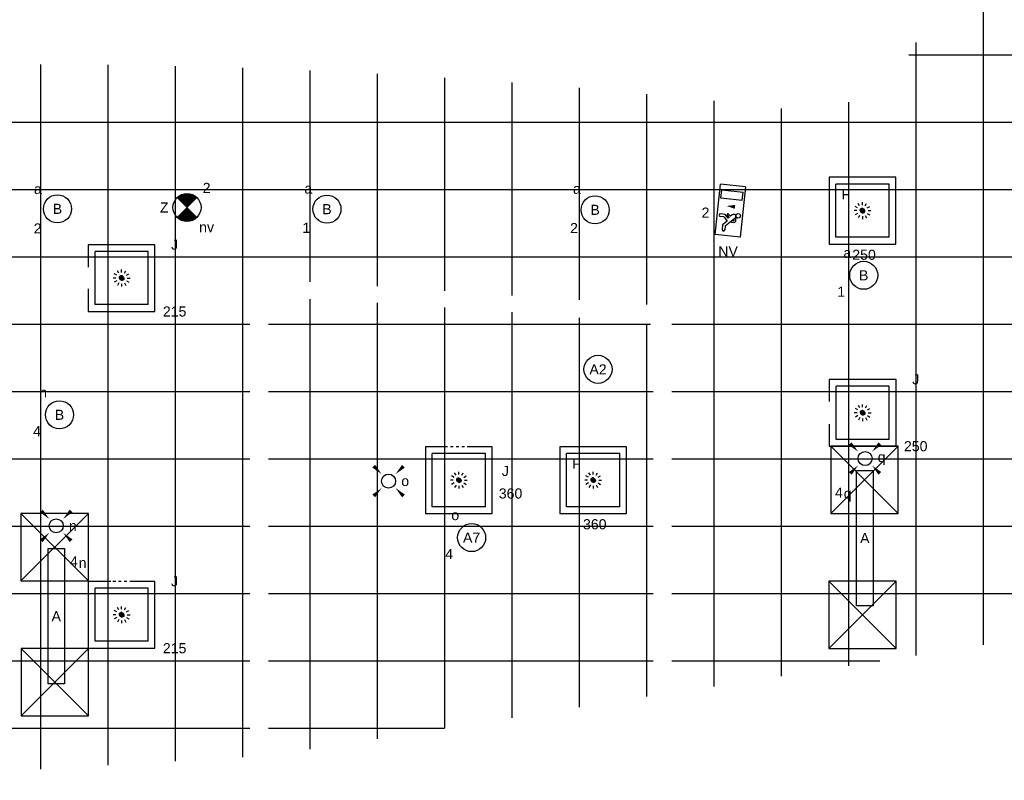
# Model space of a CAD drawing. Extents: x -238421 to 258165, y -34825 to 126331.
# Tile 229 of 239: x 26238 to 35010, y 111980 to 118758. Entities that reach past the tile are written whole.
import ezdxf
from ezdxf.enums import TextEntityAlignment as Align

# ---------------------------------------------------------------- set-up
doc = ezdxf.new("R2010")
doc.units = 0
doc.header["$LTSCALE"] = 50
doc.linetypes.add('CENTER2', pattern=[28.575, 19.05, -3.175, 3.175, -3.175])
doc.linetypes.add('STREEPJES', pattern=[0.1, 0.05, -0.05])
doc.layers.get('0').update_dxf_attribs({"linetype": 'CONTINUOUS'})
for name, color, linetype in [('45 Plafond 2D arcering', 7, 'CONTINUOUS'), ('EL6311--', 3, 'CONTINUOUS'), ('EL6350--', 3, 'CONTINUOUS'), ('plafond', 112, 'CONTINUOUS'), ('WL570---_RETOUR_RST', 2, 'CONTINUOUS'), ('WL570---_RETOUR_RST_HL', 1, 'CONTINUOUS'), ('WL570---_TOEVOER_RST', 2, 'CONTINUOUS'), ('WL570---_TOEVOER_RST_HL', 1, 'CONTINUOUS'), ('WM5448--', 1, 'CONTINUOUS'), ('WM570---_RETOUR_RST_PR', 1, 'CONTINUOUS'), ('WM570---_TOEVOER_RST_PR', 1, 'CONTINUOUS')]:
    doc.layers.add(name, color=color, linetype=linetype)
doc.styles.add('BURO-018', font='ARIAL.TTF', dxfattribs={"height": 90})

# ---------------------------------------------------------------- blocks, each defined once
blk = doc.blocks.new('htsryu7zn')
at = {"layer": '45 Plafond 2D arcering', "linetype": 'Continuous'}
h = blk.add_hatch(dxfattribs=at)
h.set_pattern_fill('RASTER_600_0002', color=8, style=0, pattern_type=2)
h.set_pattern_definition([(0, (33625.1, 69243.67), (0, 600), []), (90, (33625.1, 69243.67), (-600, 0), [])])
h.paths.add_polyline_path([(1589.8, 69403), (1589.8, 65023.2), (5090.6, 64113.5), (8679.6, 63385.3), (10407.6, 63153.8), (10407.6, 66173), (12338.5, 66505.1), (12338.5, 62900.9), (15883.7, 62666.5), (19516.5, 62666.5), (23063.6, 62876), (23063.6, 67144.5), (26821.6, 66892.3), (26821.6, 63445.1), (33905.1, 64534.1), (33905.1, 71159.6), (30250.2, 71887.5), (30250.2, 76531), (28798, 76307.1), (26790, 75999.5), (23228.6, 75456.6), (23228.6, 72595.2), (21263.6, 72635.1), (21263.6, 75325.8), (19517.7, 75218.6), (15882.4, 75227), (14152.2, 75341.3), (14152.2, 72279.3), (8722, 71260.7), (8722, 70804.6, -1.848094), (8406.6, 70541), (6524.8, 70871.1), (6467.9, 71369.4), (4731, 71369.4), (4759, 71114.3), (4520.3, 71084.7), (4452.1, 71911), (2966.4, 71909.5), (2966.4, 69543), (4844.4, 69543), (4745, 69901.2), (4977.3, 69960.8), (5137.3, 69403)], flags=0)
h.paths.add_polyline_path([(11309.4, 68204.3, -0.998275), (10900.8, 70394.6, -0.02693), (17030.5, 71087.7, -0.0058), (18356.4, 71166.8, -0.047529), (27931.4, 70902.6), (28143, 70876.8, -0.994466), (27874.8, 68644.1, 0.010391), (25448.2, 68880.4, 0.005771), (24200.6, 68961.6, 0.056258)], flags=0)
h = blk.add_hatch(dxfattribs=at)
h.set_pattern_fill('RASTER_600_0002', color=8, style=0, pattern_type=2)
h.set_pattern_definition([(0, (25224.7, 65643.66), (0, 600), []), (90, (25224.7, 65643.66), (-600, 0), [])])
h.paths.add_polyline_path([(26656.6, 66728, 0.011887), (23228.6, 66972.1), (23228.6, 65637.3), (23228.6, 63095.8), (23228.6, 62884.8), (26656.6, 63421.3)], flags=0)
blk = doc.blocks.new('1115B3A')
at = {"color": 0, "linetype": 'Continuous'}
blk.add_circle((0, 0), 2.5, dxfattribs=at)
at = {"color": 0, "linetype": 'Continuous', "style": 'BURO-018'}
for tag, p in [('E_GKAST', (0, 8)), ('E_GROEP', (0, 5)), ('E_SGROEP', (4.5, 5)), ('E_ARMCODE', (0, 0)), ('E_SLET', (4.5, -1))]:
    blk.add_attdef(tag, text='', height=1.8, dxfattribs=at).set_placement(p, align=Align.MIDDLE)
blk = doc.blocks.new('E00411')
at = {"color": 0, "linetype": 'Continuous'}
blk.add_circle((0, 0), 1.25, dxfattribs=at)
for points in [[(-2.89, 2.4), (-2.4, 2.89), (-1.24, 1.24)], [(2.4, 2.89), (2.89, 2.4), (1.24, 1.24)], [(-2.4, -2.89), (-2.89, -2.4), (-1.24, -1.24)], [(2.89, -2.4), (2.4, -2.89), (1.24, -1.24)]]:
    blk.add_solid(points, dxfattribs=at)
at = {"color": 0, "linetype": 'Continuous', "style": 'BURO-018'}
for tag, p in [('E_SLET1', (0, 4.64)), ('E_GROEP', (0, 0)), ('E_GKAST', (0, 0))]:
    blk.add_attdef(tag, text='', height=1.8, dxfattribs=at).set_placement(p, align=Align.MIDDLE)
at = {"color": 0, "linetype": 'Continuous', "style": 'BURO-018', "flags": 1}
for tag in ['E_MATCODE', 'E_SGROEP']:
    blk.add_attdef(tag, text='', height=1.8, dxfattribs=at).set_placement((0, 0), align=Align.MIDDLE)
blk = doc.blocks.new('E00018')
at = {"color": 0, "linetype": 'Continuous'}
for p, q in [((-1.77, -1.77), (1.77, 1.77)), ((1.77, -1.77), (-1.77, 1.77))]:
    blk.add_line(p, q, dxfattribs=at)
at = {"color": 0, "linetype": 'Continuous', "const_width": 2.5}
for points in [[(-0.88, 0.88, -0.198912), (0, 1.25, -0.198912), (0.88, 0.88, -1)], [(-0.88, -0.88, 0.198912), (0, -1.25, 0.198912), (0.88, -0.88, 1)]]:
    blk.add_lwpolyline(points, format="xyb", dxfattribs=at)
blk = doc.blocks.new('1115B3A-NO1')
at = {"color": 0, "linetype": 'Continuous'}
blk.add_circle((0, 0), 2.5, dxfattribs=at)
at = {"color": 0, "zscale": 50}
blk.add_blockref('E00018', (0, 0), dxfattribs=at)
at = {"color": 0, "linetype": 'Continuous', "style": 'BURO-018'}
for tag, p in [('E_GKAST', (0, 8)), ('E_GROEP', (0, 5)), ('E_SGROEP', (4.5, 5)), ('E_ARMCODE', (0, 0)), ('E_SLET', (4.5, -1))]:
    blk.add_attdef(tag, text='', height=1.8, dxfattribs=at).set_placement(p, align=Align.MIDDLE)
blk = doc.blocks.new('E001611207146')
at = {"color": 0}
for p, q in [((-12.07, -1.46), (-12.07, 1.46)), ((-12.07, 1.46), (12.07, 1.46)), ((12.07, 1.46), (12.07, -1.46)), ((12.07, -1.46), (-12.07, -1.46))]:
    blk.add_line(p, q, dxfattribs=at)
at = {"color": 0, "linetype": 'Continuous', "style": 'BURO-018'}
for tag, p in [('E_GKAST', (0, 8)), ('E_GROEP', (0, 5)), ('E_SGROEP', (4.5, 5)), ('E_ARMCODE', (0, 0)), ('E_SLET', (4.5, -3))]:
    blk.add_attdef(tag, text='', height=1.8, dxfattribs=at).set_placement(p, align=Align.MIDDLE)
blk = doc.blocks.new('1115C2J')
at = {"color": 0, "linetype": 'Continuous'}
for p, q in [((-4.5, 5.5), (4.5, 5.5)), ((-4.5, 1), (-4.5, 5.5)), ((4.5, 1), (4.5, 5.5)), ((-2.68, 4.35), (-3.52, 4.35)), ((-2.88, 3.87), (-3.52, 3.87)), ((-1.27, 2.26), (-2.88, 3.87)), ((-1.94, 3.61), (-2.68, 4.35)), ((-1.24, 4.31), (-1.94, 3.61)), ((-1.37, 3.5), (-0.76, 4.11)), ((-1.24, 4.31), (-1.24, 4.91)), ((-0.87, 3.71), (-1.23, 3.35)), ((-0.76, 4.11), (-0.76, 4.91)), ((2, 5.15), (3.5, 5.15)), ((2, 1.35), (2, 5.15)), ((3.5, 5.15), (3.5, 1.35)), ((-1.94, 2.93), (-2.04, 2.83)), ((-2.04, 2.83), (-2.04, 2.34)), ((-0.99, 2.14), (-1.84, 2.14)), ((-1.71, 2.7), (-1.72, 2.7)), ((-1.72, 2.7), (-1.72, 2.46)), ((-1.47, 2.46), (-1.72, 2.46)), ((-1.23, 3.35), (-1.37, 3.5)), ((-0.65, 3.49), (-1.01, 3.13)), ((-0.71, 2.83), (-1.01, 3.13)), ((4.5, 1), (-4.5, 1)), ((2, 1.35), (3.5, 1.35))]:
    blk.add_line(p, q, dxfattribs=at)
blk.add_lwpolyline([(0.75, 4, 0, 0.7, 0), (0.75, 2.5, 0.7, 0.7, 0)], format="xyseb", dxfattribs=at)
blk.add_circle((-0.76, 1.75), 0.4, dxfattribs=at)
for centre, radius, start, end in [((-3.52, 4.11), 0.24, 90, 270), ((-1, 4.91), 0.24, 0, 180), ((-0.76, 3.6), 0.16, 315, 135), ((-1.84, 2.34), 0.2, 180, 270), ((-0.99, 2.54), 0.4, 225, 45)]:
    blk.add_arc(centre, radius, start, end, dxfattribs=at)
at = {"color": 0, "linetype": 'Continuous', "style": 'BURO-018'}
for tag, p in [('E_GKAST', (0, 15.17)), ('E_GROEP', (0, 12.17)), ('E_SGROEP', (4.5, 12.17)), ('E_ARMCODE', (0, 8))]:
    blk.add_attdef(tag, text='', height=1.8, dxfattribs=at).set_placement(p, align=Align.MIDDLE)
blk = doc.blocks.new('*U346')
at = {"color": 0, "ltscale": 10}
for p, q in [((-100, 297.5, -2757.5), (-297.5, 297.5, -2757.5)), ((-297.5, 297.5, -2757.5), (-297.5, -297.5, -2757.5)), ((297.5, 297.5, -2757.5), (100, 297.5, -2757.5)), ((297.5, -297.5, -2757.5), (297.5, 297.5, -2757.5)), ((236.5, 236.5, -2757.5), (-236.5, 236.5, -2757.5)), ((-236.5, -236.5, -2757.5), (-236.5, 236.5, -2757.5)), ((236.5, -236.5, -2757.5), (236.5, 236.5, -2757.5)), ((236.5, -236.5, -2757.5), (-236.5, -236.5, -2757.5)), ((-297.5, -297.5, -2757.5), (297.5, -297.5, -2757.5))]:
    blk.add_line(p, q, dxfattribs=at)
at = {"color": 8, "linetype": 'STREEPJES', "ltscale": 10}
for p, q in [((100, 297.5, -2757.5), (-100, 297.5, -2757.5)), ((0, 0, -2757.5), (0, 100, -2757.5)), ((0, 0, -2757.5), (-100, 0, -2757.5)), ((0, 0, -2757.5), (-86.6, 50, -2757.5)), ((0, 0, -2757.5), (-86.6, -50, -2757.5)), ((0, 0, -2757.5), (-50, 86.6, -2757.5)), ((0, 0, -2757.5), (-50, -86.6, -2757.5)), ((0, 0, -2757.5), (50, 86.6, -2757.5)), ((0, 0, -2757.5), (86.6, 50, -2757.5)), ((0, 0, -2757.5), (0, -100, -2757.5)), ((0, 0, -2757.5), (50, -86.6, -2757.5)), ((0, 0, -2757.5), (86.6, -50, -2757.5)), ((0, 0, -2757.5), (100, 0, -2757.5))]:
    blk.add_line(p, q, dxfattribs=at)
at = {"layer": 'WL570---_TOEVOER_RST_HL', "linetype": 'CENTER2'}
blk.add_circle((0, 0, -2757.5), 0.075, dxfattribs=at)
at = {"layer": 'WL570---_TOEVOER_RST', "color": 1, "style": 'BURO-018'}
for tag in ['MC', 'Q']:
    blk.add_attdef(tag, text='', height=90, dxfattribs=at).set_placement((0, 0), align=Align.MIDDLE)
at = {"layer": 'WM570---_TOEVOER_RST_PR', "color": 1, "style": 'BURO-018'}
blk.add_attdef('POSNR', text='', height=90, dxfattribs=at).set_placement((0, 0), align=Align.MIDDLE)
blk = doc.blocks.new('*U356')
at = {"color": 0, "ltscale": 10}
for p, q in [((-97.3, 297.5, -2757.5), (-297.5, 297.5, -2757.5)), ((-297.5, 297.5, -2757.5), (-297.5, -297.5, -2757.5)), ((297.5, 297.5, -2757.5), (97.3, 297.5, -2757.5)), ((297.5, -297.5, -2757.5), (297.5, 297.5, -2757.5)), ((236.5, 236.5, -2757.5), (-236.5, 236.5, -2757.5)), ((-236.5, -236.5, -2757.5), (-236.5, 236.5, -2757.5)), ((236.5, -236.5, -2757.5), (236.5, 236.5, -2757.5)), ((236.5, -236.5, -2757.5), (-236.5, -236.5, -2757.5)), ((-297.5, -297.5, -2757.5), (297.5, -297.5, -2757.5))]:
    blk.add_line(p, q, dxfattribs=at)
at = {"color": 8, "linetype": 'STREEPJES', "ltscale": 10}
for p, q in [((97.3, 297.5, -2757.5), (-97.3, 297.5, -2757.5)), ((0, 0, -2757.5), (0, 100, -2757.5)), ((0, 0, -2757.5), (-100, 0, -2757.5)), ((0, 0, -2757.5), (-86.6, 50, -2757.5)), ((0, 0, -2757.5), (-86.6, -50, -2757.5)), ((0, 0, -2757.5), (-50, 86.6, -2757.5)), ((0, 0, -2757.5), (-50, -86.6, -2757.5)), ((0, 0, -2757.5), (50, 86.6, -2757.5)), ((0, 0, -2757.5), (86.6, 50, -2757.5)), ((0, 0, -2757.5), (0, -100, -2757.5)), ((0, 0, -2757.5), (50, -86.6, -2757.5)), ((0, 0, -2757.5), (86.6, -50, -2757.5)), ((0, 0, -2757.5), (100, 0, -2757.5))]:
    blk.add_line(p, q, dxfattribs=at)
at = {"layer": 'WL570---_TOEVOER_RST_HL', "linetype": 'CENTER2'}
blk.add_circle((0, 0, -2757.5), 0.075, dxfattribs=at)
at = {"layer": 'WL570---_TOEVOER_RST', "color": 1, "style": 'BURO-018'}
for tag in ['MC', 'Q']:
    blk.add_attdef(tag, text='', height=90, dxfattribs=at).set_placement((0, 0), align=Align.MIDDLE)
at = {"layer": 'WM570---_TOEVOER_RST_PR', "color": 1, "style": 'BURO-018'}
blk.add_attdef('POSNR', text='', height=90, dxfattribs=at).set_placement((0, 0), align=Align.MIDDLE)
blk = doc.blocks.new('*U359')
at = {"color": 0, "ltscale": 10}
for p, q in [((297.5, 297.5, -2757.5), (-297.5, 297.5, -2757.5)), ((-297.5, 297.5, -2757.5), (-297.5, 97.3, -2757.5)), ((297.5, -297.5, -2757.5), (297.5, 297.5, -2757.5)), ((236.5, 236.5, -2757.5), (-236.5, 236.5, -2757.5)), ((-236.5, -236.5, -2757.5), (-236.5, 236.5, -2757.5)), ((236.5, -236.5, -2757.5), (236.5, 236.5, -2757.5)), ((-297.5, -97.3, -2757.5), (-297.5, -297.5, -2757.5)), ((236.5, -236.5, -2757.5), (-236.5, -236.5, -2757.5)), ((-297.5, -297.5, -2757.5), (297.5, -297.5, -2757.5))]:
    blk.add_line(p, q, dxfattribs=at)
at = {"color": 8, "linetype": 'STREEPJES', "ltscale": 10}
for q in [(0, 100, -2757.5), (-100, 0, -2757.5), (-86.6, 50, -2757.5), (-86.6, -50, -2757.5), (-50, 86.6, -2757.5), (-50, -86.6, -2757.5), (50, 86.6, -2757.5), (86.6, 50, -2757.5), (0, -100, -2757.5), (50, -86.6, -2757.5), (86.6, -50, -2757.5), (100, 0, -2757.5)]:
    blk.add_line((0, 0, -2757.5), q, dxfattribs=at)
at = {"layer": 'WL570---_TOEVOER_RST_HL', "linetype": 'CENTER2'}
blk.add_circle((0, 0, -2757.5), 0.075, dxfattribs=at)
at = {"layer": 'WL570---_TOEVOER_RST', "color": 1, "style": 'BURO-018'}
for tag in ['MC', 'Q']:
    blk.add_attdef(tag, text='', height=90, dxfattribs=at).set_placement((0, 0), align=Align.MIDDLE)
at = {"layer": 'WM570---_TOEVOER_RST_PR', "color": 1, "style": 'BURO-018'}
blk.add_attdef('POSNR', text='', height=90, dxfattribs=at).set_placement((0, 0), align=Align.MIDDLE)
blk = doc.blocks.new('*U361')
at = {"color": 0, "ltscale": 10}
for p, q in [((297.5, 297.5, -2757.5), (-297.5, 297.5, -2757.5)), ((-297.5, 297.5, -2757.5), (-297.5, -297.5, -2757.5)), ((297.5, -297.5, -2757.5), (297.5, 297.5, -2757.5)), ((236.5, 236.5, -2757.5), (-236.5, 236.5, -2757.5)), ((-236.5, -236.5, -2757.5), (-236.5, 236.5, -2757.5)), ((236.5, -236.5, -2757.5), (236.5, 236.5, -2757.5)), ((236.5, -236.5, -2757.5), (-236.5, -236.5, -2757.5)), ((-297.5, -297.5, -2757.5), (297.5, -297.5, -2757.5))]:
    blk.add_line(p, q, dxfattribs=at)
at = {"color": 8, "linetype": 'STREEPJES', "ltscale": 10}
for q in [(0, 100, -2757.5), (-100, 0, -2757.5), (-86.6, 50, -2757.5), (-86.6, -50, -2757.5), (-50, 86.6, -2757.5), (-50, -86.6, -2757.5), (50, 86.6, -2757.5), (86.6, 50, -2757.5), (0, -100, -2757.5), (50, -86.6, -2757.5), (86.6, -50, -2757.5), (100, 0, -2757.5)]:
    blk.add_line((0, 0, -2757.5), q, dxfattribs=at)
at = {"layer": 'WL570---_RETOUR_RST_HL', "linetype": 'CENTER2'}
blk.add_circle((0, 0, -2757.5), 0.075, dxfattribs=at)
at = {"layer": 'WL570---_RETOUR_RST', "color": 1, "style": 'BURO-018'}
for tag in ['MC', 'Q']:
    blk.add_attdef(tag, text='', height=90, dxfattribs=at).set_placement((0, 0), align=Align.MIDDLE)
at = {"layer": 'WM570---_RETOUR_RST_PR', "color": 1, "style": 'BURO-018'}
blk.add_attdef('POSNR', text='', height=90, dxfattribs=at).set_placement((0, 0), align=Align.MIDDLE)
blk = doc.blocks.new('*U363')
at = {"color": 0, "ltscale": 10}
for p, q in [((297.5, 297.5, -2757.5), (-297.5, 297.5, -2757.5)), ((-297.5, 297.5, -2757.5), (-297.5, 100, -2757.5)), ((297.5, -297.5, -2757.5), (297.5, 297.5, -2757.5)), ((236.5, 236.5, -2757.5), (-236.5, 236.5, -2757.5)), ((-236.5, -236.5, -2757.5), (-236.5, 236.5, -2757.5)), ((236.5, -236.5, -2757.5), (236.5, 236.5, -2757.5)), ((-297.5, -102, -2757.5), (-297.5, -297.5, -2757.5)), ((236.5, -236.5, -2757.5), (-236.5, -236.5, -2757.5)), ((-297.5, -297.5, -2757.5), (297.5, -297.5, -2757.5))]:
    blk.add_line(p, q, dxfattribs=at)
at = {"color": 8, "linetype": 'STREEPJES', "ltscale": 10}
for q in [(0, 100, -2757.5), (-100, 0, -2757.5), (-86.6, 50, -2757.5), (-86.6, -50, -2757.5), (-50, 86.6, -2757.5), (-50, -86.6, -2757.5), (50, 86.6, -2757.5), (86.6, 50, -2757.5), (0, -100, -2757.5), (50, -86.6, -2757.5), (86.6, -50, -2757.5), (100, 0, -2757.5)]:
    blk.add_line((0, 0, -2757.5), q, dxfattribs=at)
at = {"layer": 'WL570---_TOEVOER_RST_HL', "linetype": 'CENTER2'}
blk.add_circle((0, 0, -2757.5), 0.075, dxfattribs=at)
at = {"layer": 'WL570---_TOEVOER_RST', "color": 1, "style": 'BURO-018'}
for tag in ['MC', 'Q']:
    blk.add_attdef(tag, text='', height=90, dxfattribs=at).set_placement((0, 0), align=Align.MIDDLE)
at = {"layer": 'WM570---_TOEVOER_RST_PR', "color": 1, "style": 'BURO-018'}
blk.add_attdef('POSNR', text='', height=90, dxfattribs=at).set_placement((0, 0), align=Align.MIDDLE)
blk = doc.blocks.new('*U362')
at = {"color": 0, "ltscale": 10}
for p, q in [((297.5, 297.5, -2757.5), (-297.5, 297.5, -2757.5)), ((-297.5, 297.5, -2757.5), (-297.5, -297.5, -2757.5)), ((297.5, -297.5, -2757.5), (297.5, 297.5, -2757.5)), ((236.5, 236.5, -2757.5), (-236.5, 236.5, -2757.5)), ((-236.5, -236.5, -2757.5), (-236.5, 236.5, -2757.5)), ((236.5, -236.5, -2757.5), (236.5, 236.5, -2757.5)), ((236.5, -236.5, -2757.5), (-236.5, -236.5, -2757.5)), ((-297.5, -297.5, -2757.5), (297.5, -297.5, -2757.5))]:
    blk.add_line(p, q, dxfattribs=at)
at = {"color": 8, "linetype": 'STREEPJES', "ltscale": 10}
for q in [(0, 100, -2757.5), (-100, 0, -2757.5), (-86.6, 50, -2757.5), (-86.6, -50, -2757.5), (-50, 86.6, -2757.5), (-50, -86.6, -2757.5), (50, 86.6, -2757.5), (86.6, 50, -2757.5), (0, -100, -2757.5), (50, -86.6, -2757.5), (86.6, -50, -2757.5), (100, 0, -2757.5)]:
    blk.add_line((0, 0, -2757.5), q, dxfattribs=at)
at = {"layer": 'WL570---_RETOUR_RST_HL', "linetype": 'CENTER2'}
blk.add_circle((0, 0, -2757.5), 0.075, dxfattribs=at)
at = {"layer": 'WL570---_RETOUR_RST', "color": 1, "style": 'BURO-018'}
for tag in ['MC', 'Q']:
    blk.add_attdef(tag, text='', height=90, dxfattribs=at).set_placement((0, 0), align=Align.MIDDLE)
at = {"layer": 'WM570---_RETOUR_RST_PR', "color": 1, "style": 'BURO-018'}
blk.add_attdef('POSNR', text='', height=90, dxfattribs=at).set_placement((0, 0), align=Align.MIDDLE)
blk = doc.blocks.new('gffd')
at = {"layer": 'EL6311--'}
for p, q in [((-138056.7, 23665.6), (-138656.7, 24265.6)), ((-138656.7, 23665.6), (-138056.7, 24265.6))]:
    blk.add_line(p, q, dxfattribs=at)
blk.add_lwpolyline([(-138656.7, 23665.6), (-138056.7, 23665.6), (-138056.7, 24265.6), (-138656.7, 24265.6)], close=True, dxfattribs=at)

msp = doc.modelspace()

# ---------------------------------------------------------------- block references
at = {"layer": 'EL6311--'}
ref = msp.add_blockref('1115B3A', (26574.59919, 117072.12277), dxfattribs=dict(at, xscale=49.99999999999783, yscale=50, zscale=50, rotation=179.5895591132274))
ref.add_attrib('E_ARMCODE', 'B', dxfattribs={"layer": '0', "color": 1, "linetype": 'Continuous', "height": 90, "style": 'BURO-018'}).set_placement((26574.59919, 117072.12277), align=Align.MIDDLE)
ref.add_attrib('E_SLET', 'a', dxfattribs={"layer": '0', "color": 1, "linetype": 'Continuous', "height": 90, "style": 'BURO-018'}).set_placement((26400.85729, 117248.37189), align=Align.MIDDLE)
ref.add_attrib('E_GROEP', '2', dxfattribs={"layer": '0', "color": 1, "linetype": 'Continuous', "height": 90, "style": 'BURO-018'}).set_placement((26398.35007, 116898.38087), align=Align.MIDDLE)
ref = msp.add_blockref('1115B3A', (28975.64188, 117069.44833), dxfattribs=dict(at, xscale=50.00000000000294, yscale=50, zscale=50, rotation=177.1126939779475))
ref.add_attrib('E_ARMCODE', 'B', dxfattribs={"layer": '0', "color": 1, "linetype": 'Continuous', "height": 90, "style": 'BURO-018'}).set_placement((28975.64188, 117069.44833), align=Align.MIDDLE)
ref.add_attrib('E_SLET', 'a', dxfattribs={"layer": '0', "color": 1, "linetype": 'Continuous', "height": 90, "style": 'BURO-018'}).set_placement((28809.67908, 117253.04122), align=Align.MIDDLE)
ref.add_attrib('E_GROEP', '1', dxfattribs={"layer": '0', "color": 1, "linetype": 'Continuous', "height": 90, "style": 'BURO-018'}).set_placement((28792.04899, 116903.48553), align=Align.MIDDLE)
ref = msp.add_blockref('1115B3A', (31364.16535, 117063.21465), dxfattribs=dict(at, xscale=49.99999999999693, yscale=50, zscale=50, rotation=175.7664262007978))
ref.add_attrib('E_ARMCODE', 'B', dxfattribs={"layer": '0', "color": 1, "linetype": 'Continuous', "height": 90, "style": 'BURO-018'}).set_placement((31364.16535, 117063.21465), align=Align.MIDDLE)
ref.add_attrib('E_SLET', 'a', dxfattribs={"layer": '0', "color": 1, "linetype": 'Continuous', "height": 90, "style": 'BURO-018'}).set_placement((31202.56181, 117250.6561), align=Align.MIDDLE)
ref.add_attrib('E_GROEP', '2', dxfattribs={"layer": '0', "color": 1, "linetype": 'Continuous', "height": 90, "style": 'BURO-018'}).set_placement((31176.7239, 116901.61111), align=Align.MIDDLE)
ref = msp.add_blockref('1115B3A', (33757.08065, 116480.09041), dxfattribs=dict(at, xscale=50.00000000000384, yscale=50, zscale=50, rotation=171.1197738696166))
ref.add_attrib('E_ARMCODE', 'B', dxfattribs={"layer": '0', "color": 1, "linetype": 'Continuous', "height": 90, "style": 'BURO-018'}).set_placement((33757.08065, 116480.09041), align=Align.MIDDLE)
ref.add_attrib('E_SLET', 'a', dxfattribs={"layer": '0', "color": 1, "linetype": 'Continuous', "height": 90, "style": 'BURO-018'}).set_placement((33611.19299, 116680.00737), align=Align.MIDDLE)
ref.add_attrib('E_GROEP', '1', dxfattribs={"layer": '0', "color": 1, "linetype": 'Continuous', "height": 90, "style": 'BURO-018'}).set_placement((33557.16369, 116334.20275), align=Align.MIDDLE)
ref = msp.add_blockref('1115B3A', (31390.34966, 115642.36552), dxfattribs=dict(at, xscale=50.00000000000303, yscale=50, zscale=50, rotation=181.9948371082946))
ref.add_attrib('E_ARMCODE', 'A2', dxfattribs={"layer": '0', "color": 1, "linetype": 'Continuous', "height": 90, "style": 'BURO-018'}).set_placement((31390.34966, 115642.36552), align=Align.MIDDLE)
ref = msp.add_blockref('1115B3A', (26592.99802, 115237.19562), dxfattribs=dict(at, xscale=50.00000000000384, yscale=50, zscale=50, rotation=171.1197738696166))
ref.add_attrib('E_ARMCODE', 'B', dxfattribs={"layer": '0', "color": 1, "linetype": 'Continuous', "height": 90, "style": 'BURO-018'}).set_placement((26592.99802, 115237.19562), align=Align.MIDDLE)
ref.add_attrib('E_SLET', 'n', dxfattribs={"layer": '0', "color": 1, "linetype": 'Continuous', "height": 90, "style": 'BURO-018'}).set_placement((26447.11036, 115437.11257), align=Align.MIDDLE)
ref.add_attrib('E_GROEP', '4', dxfattribs={"layer": '0', "color": 1, "linetype": 'Continuous', "height": 90, "style": 'BURO-018'}).set_placement((26393.08106, 115091.30795), align=Align.MIDDLE)
ref = msp.add_blockref('E00411', (33769.2475, 114847.15166), dxfattribs=dict(at, xscale=50, yscale=50, zscale=50))
ref.add_attrib('E_SLET1', 'q', dxfattribs={"layer": '0', "color": 1, "linetype": 'Continuous', "height": 90, "style": 'BURO-018'}).set_placement((33917.10587, 114847.15166), align=Align.MIDDLE)
ref = msp.add_blockref('E00411', (29524.62909, 114646.75104), dxfattribs=dict(at, xscale=50, yscale=50, zscale=50))
ref.add_attrib('E_SLET1', 'o', dxfattribs={"layer": '0', "color": 1, "linetype": 'Continuous', "height": 90, "style": 'BURO-018'}).set_placement((29672.48745, 114646.75104), align=Align.MIDDLE)
ref = msp.add_blockref('E001611207146', (33767.08655, 114138.51616), dxfattribs=dict(at, xscale=50, yscale=50, zscale=50, rotation=90))
ref.add_attrib('E_ARMCODE', 'A', dxfattribs={"layer": '0', "color": 1, "linetype": 'Continuous', "height": 90, "style": 'BURO-018'}).set_placement((33767.08655, 114138.51616), align=Align.MIDDLE)
ref.add_attrib('E_SLET', 'q', dxfattribs={"layer": '0', "color": 1, "linetype": 'Continuous', "height": 90, "style": 'BURO-018'}).set_placement((33614.61514, 114522.50448), align=Align.MIDDLE)
ref.add_attrib('E_GROEP', '4', dxfattribs={"layer": '0', "color": 1, "linetype": 'Continuous', "height": 90, "style": 'BURO-018'}).set_placement((33536.31021, 114544.36052), align=Align.MIDDLE)
ref = msp.add_blockref('E00411', (26563.80483, 114247.61451), dxfattribs=dict(at, xscale=50, yscale=50, zscale=50))
ref.add_attrib('E_SLET1', 'n', dxfattribs={"layer": '0', "color": 1, "linetype": 'Continuous', "height": 90, "style": 'BURO-018'}).set_placement((26711.6632, 114247.61451), align=Align.MIDDLE)
ref = msp.add_blockref('1115B3A', (30264.42804, 114143.1134), dxfattribs=dict(at, xscale=50.00000000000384, yscale=50, zscale=50, rotation=171.1197738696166))
ref.add_attrib('E_ARMCODE', 'A7', dxfattribs={"layer": '0', "color": 1, "linetype": 'Continuous', "height": 90, "style": 'BURO-018'}).set_placement((30264.42804, 114143.1134), align=Align.MIDDLE)
ref.add_attrib('E_SLET', 'o', dxfattribs={"layer": '0', "color": 1, "linetype": 'Continuous', "height": 90, "style": 'BURO-018'}).set_placement((30118.54038, 114343.03036), align=Align.MIDDLE)
ref.add_attrib('E_GROEP', '4', dxfattribs={"layer": '0', "color": 1, "linetype": 'Continuous', "height": 90, "style": 'BURO-018'}).set_placement((30064.51109, 113997.22574), align=Align.MIDDLE)
ref = msp.add_blockref('E001611207146', (26564.35675, 113442.59992), dxfattribs=dict(at, xscale=50, yscale=50, zscale=50, rotation=270))
ref.add_attrib('E_ARMCODE', 'A', dxfattribs={"layer": '0', "color": 1, "linetype": 'Continuous', "height": 90, "style": 'BURO-018'}).set_placement((26564.35675, 113442.59992), align=Align.MIDDLE)
ref.add_attrib('E_SLET', 'n', dxfattribs={"layer": '0', "color": 1, "linetype": 'Continuous', "height": 90, "style": 'BURO-018'}).set_placement((26798.45247, 113918.45939), align=Align.MIDDLE)
ref.add_attrib('E_GROEP', '4', dxfattribs={"layer": '0', "color": 1, "linetype": 'Continuous', "height": 90, "style": 'BURO-018'}).set_placement((26721.33393, 113930.40798), align=Align.MIDDLE)
at = {"layer": 'EL6350--'}
ref = msp.add_blockref('1115B3A-NO1', (27728.66536, 117084.38839), dxfattribs=dict(at, xscale=50, yscale=50, zscale=50))
ref.add_attrib('E_ARMCODE', 'Z', dxfattribs={"layer": '0', "color": 1, "linetype": 'Continuous', "height": 90, "style": 'BURO-018'}).set_placement((27525.88702, 117084.38839), align=Align.MIDDLE)
ref.add_attrib('E_SLET', 'nv', dxfattribs={"layer": '0', "color": 1, "linetype": 'Continuous', "height": 90, "style": 'BURO-018'}).set_placement((27903.66536, 116909.38839), align=Align.MIDDLE)
ref.add_attrib('E_GROEP', '2', dxfattribs={"layer": '0', "color": 1, "linetype": 'Continuous', "height": 90, "style": 'BURO-018'}).set_placement((27903.66536, 117259.38839), align=Align.MIDDLE)
ref = msp.add_blockref('1115C2J', (32730.65663, 117038.64363), dxfattribs=dict(at, xscale=49.99999999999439, yscale=50, zscale=50, rotation=83.735786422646))
ref.add_attrib('E_ARMCODE', 'NV', dxfattribs={"layer": '0', "color": 1, "linetype": 'Continuous', "height": 90, "style": 'BURO-018'}).set_placement((32548.79436, 116693.22436), align=Align.MIDDLE)
ref.add_attrib('E_GROEP', '2', dxfattribs={"layer": '0', "color": 1, "linetype": 'Continuous', "height": 90, "style": 'BURO-018'}).set_placement((32347.76319, 117039.34794), align=Align.MIDDLE)
at = {"layer": 'plafond'}
msp.add_blockref('htsryu7zn', (5225.25682, 49313.90484), dxfattribs=at)
at = {"layer": 'WL570---_RETOUR_RST'}
ref = msp.add_blockref('*U362', (33746.00568, 117056.12416, 2757.5), dxfattribs=at)
ref.add_attrib('Q', '250', dxfattribs={"color": 1, "height": 90, "style": 'BURO-018'}).set_placement((33759.97745, 116663.2276), align=Align.MIDDLE)
ref.add_attrib('MC', 'F', dxfattribs={"color": 1, "height": 90, "style": 'BURO-018'}).set_placement((33597.11302, 117202.34554), align=Align.MIDDLE)
ref = msp.add_blockref('*U361', (31347.46623, 114655.06092, 2757.5), dxfattribs=at)
ref.add_attrib('Q', '360', dxfattribs={"color": 1, "height": 90, "style": 'BURO-018'}).set_placement((31361.43801, 114262.16436), align=Align.MIDDLE)
ref.add_attrib('MC', 'F', dxfattribs={"color": 1, "height": 90, "style": 'BURO-018'}).set_placement((31198.57358, 114801.2823), align=Align.MIDDLE)
ref = msp.add_blockref('*U361', (31347.46623, 114655.06092, 2757.5), dxfattribs=at)
ref.add_attrib('Q', '360', dxfattribs={"color": 1, "height": 90, "style": 'BURO-018'}).set_placement((31361.43801, 114262.16436), align=Align.MIDDLE)
ref.add_attrib('MC', 'F', dxfattribs={"color": 1, "height": 90, "style": 'BURO-018'}).set_placement((31198.57358, 114801.2823), align=Align.MIDDLE)
at = {"layer": 'WL570---_TOEVOER_RST'}
ref = msp.add_blockref('*U359', (27146.28289, 116455.3589, 2757.5), dxfattribs=at)
ref.add_attrib('Q', '215', dxfattribs={"color": 1, "height": 90, "style": 'BURO-018'}).set_placement((27618.78289, 116157.8589), align=Align.MIDDLE)
ref.add_attrib('MC', 'J', dxfattribs={"color": 1, "height": 90, "style": 'BURO-018'}).set_placement((27618.78289, 116752.8589), align=Align.MIDDLE)
ref = msp.add_blockref('*U363', (33747.84113, 115254.98246, 2757.5), dxfattribs=at)
ref.add_attrib('Q', '250', dxfattribs={"color": 1, "height": 90, "style": 'BURO-018'}).set_placement((34220.34113, 114957.48246), align=Align.MIDDLE)
ref.add_attrib('MC', 'J', dxfattribs={"color": 1, "height": 90, "style": 'BURO-018'}).set_placement((34220.34113, 115552.48246), align=Align.MIDDLE)
ref = msp.add_blockref('*U346', (30150.68322, 114654.97174, 2757.5), dxfattribs=at)
ref.add_attrib('Q', '360', dxfattribs={"color": 1, "height": 90, "style": 'BURO-018'}).set_placement((30611.21354, 114536.37055), align=Align.MIDDLE)
ref.add_attrib('MC', 'J', dxfattribs={"color": 1, "height": 90, "style": 'BURO-018'}).set_placement((30564.8666, 114736.0072), align=Align.MIDDLE)
ref = msp.add_blockref('*U356', (27146.28289, 113455.3589, 2757.5), dxfattribs=at)
ref.add_attrib('Q', '215', dxfattribs={"color": 1, "height": 90, "style": 'BURO-018'}).set_placement((27618.78289, 113157.8589), align=Align.MIDDLE)
ref.add_attrib('MC', 'J', dxfattribs={"color": 1, "height": 90, "style": 'BURO-018'}).set_placement((27618.78289, 113752.8589), align=Align.MIDDLE)
at = {"layer": 'WM5448--'}
for p in [(172121.00018, 90691.3031), (164906.63148, 90092.48268), (172103.76113, 89488.76862), (164908.62471, 88890.17526)]:
    msp.add_blockref('gffd', p, dxfattribs=at)

doc.saveas('drawing.dxf')
